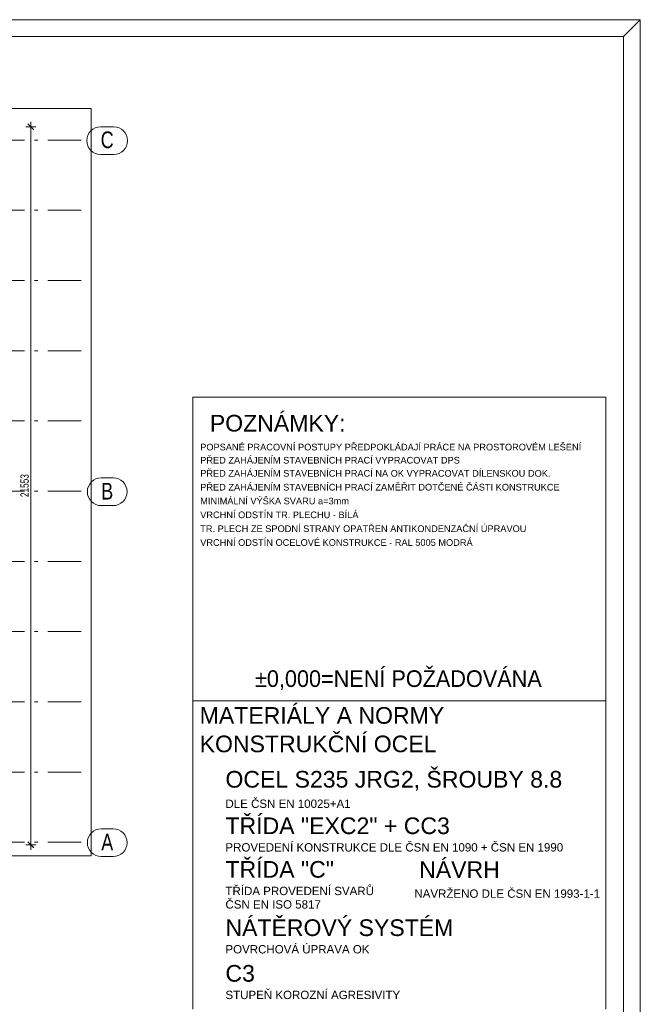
# Model space of a CAD drawing. Header units: metres. Extents: x 235 to 340, y 94 to 153.
# Tile 48 of 48: x 321 to 340, y 124 to 153. Entities that reach past the tile are written whole.
import ezdxf

# ---------------------------------------------------------------- set-up
doc = ezdxf.new("R2010")
doc.units = ezdxf.units.M
doc.linetypes.add('__RA_15', pattern=[1.7, 1, -0.3, 0.1, -0.3])
for name, color, linetype, lineweight in [('OSY', 204, '__RA_15', 13), ('POPIS', 7, 'Continuous', 13), ('SRAFY', 254, 'Continuous', 18), ('Standard', 7, 'Continuous', 40), ('VYZTUZ', 11, 'Continuous', 50)]:
    doc.layers.add(name, color=color, linetype=linetype, lineweight=lineweight)
doc.styles.add('ARIAL', font='ARIAL.TTF')

msp = doc.modelspace()

# ---------------------------------------------------------------- linework, layer by layer
at = {"layer": 'OSY', "color": 204, "linetype": 'Continuous', "lineweight": 13}
for p, q in [((324.054, 150.174), (323.666, 150.174)), ((324.054, 149.34), (323.666, 149.34)), ((324.04, 139.635), (323.682, 139.635)), ((324.04, 138.802), (323.682, 138.802)), ((324.04, 129.103), (323.682, 129.103)), ((324.04, 128.27), (323.682, 128.27))]:
    msp.add_line(p, q, dxfattribs=at)
at = {"layer": 'OSY', "color": 204, "linetype": '__RA_15', "lineweight": 13}
for p, q in [((242.178, 149.774), (323.276, 149.774)), ((242.178, 147.666), (323.276, 147.666)), ((242.178, 145.558), (323.276, 145.558)), ((242.178, 143.45), (323.276, 143.45)), ((242.178, 141.343), (323.276, 141.343)), ((242.178, 139.235), (323.276, 139.235)), ((242.178, 137.127), (323.276, 137.127)), ((242.178, 135.02), (323.276, 135.02)), ((242.178, 132.912), (323.276, 132.912)), ((242.178, 130.804), (323.276, 130.804)), ((242.178, 128.697), (323.276, 128.697))]:
    msp.add_line(p, q, dxfattribs=at)
at = {"layer": 'OSY', "color": 204, "linetype": 'Continuous', "lineweight": 13}
for centre, start, end in [((323.666, 149.757), 90, 270), ((324.054, 149.757), 270, 90), ((323.682, 139.218), 90, 270), ((324.04, 139.218), 270, 90), ((323.682, 128.686), 90, 270), ((324.04, 128.686), 270, 90)]:
    msp.add_arc(centre, 0.417, start, end, dxfattribs=at)
at = {"layer": 'POPIS', "color": 204, "linetype": 'Continuous', "lineweight": 13}
for p, q in [((326.426, 142.056), (338.826, 142.056)), ((338.826, 142.056), (326.426, 142.056)), ((326.426, 123.686), (326.426, 142.056)), ((338.826, 123.686), (338.826, 142.056)), ((326.426, 132.948), (338.826, 132.948))]:
    msp.add_line(p, q, dxfattribs=at)
at = {"layer": 'SRAFY', "color": 136, "linetype": 'Continuous', "lineweight": 18}
for p, q in [((339.359, 153.386), (339.859, 153.386)), ((339.359, 152.886), (339.859, 153.386)), ((339.859, 153.386), (339.859, 152.886)), ((339.859, 153.386), (339.859, 152.886)), ((339.859, 153.386), (339.859, 152.886)), ((339.859, 153.386), (339.859, 152.886))]:
    msp.add_line(p, q, dxfattribs=at)
for points in [[(234.859, 93.986), (339.859, 93.986), (339.859, 153.386), (234.859, 153.386), (234.859, 93.986)], [(235.359, 94.486), (339.359, 94.486), (339.359, 152.886), (235.359, 152.886), (235.359, 94.486)]]:
    msp.add_lwpolyline(points, dxfattribs=at)
at = {"layer": 'Standard', "color": 7, "linetype": 'Continuous', "lineweight": 13}
msp.add_lwpolyline([(242.078, 128.288), (323.376, 128.288), (323.376, 150.717), (242.078, 150.717), (242.078, 128.288)], dxfattribs=at)
at = {"layer": 'VYZTUZ', "color": 171, "linetype": 'Continuous', "lineweight": 18}
for p, q in [((321.564, 150.175), (321.414, 150.175)), ((321.654, 150.085), (321.474, 150.265)), ((321.564, 150.175), (321.564, 150.325)), ((321.564, 150.175), (321.714, 150.175)), ((321.564, 128.622), (321.414, 128.622)), ((321.654, 128.532), (321.474, 128.712)), ((321.564, 128.622), (321.714, 128.622)), ((321.564, 128.622), (321.564, 128.472))]:
    msp.add_line(p, q, dxfattribs=at)
msp.add_lwpolyline([(321.564, 128.622), (321.564, 138.962), (321.564, 138.962), (321.564, 150.175)], dxfattribs=at)

# ---------------------------------------------------------------- texts
at = {"layer": 'OSY', "color": 204, "linetype": '__RA_15', "lineweight": 13, "char_height": 0.5, "width": 0.19231, "attachment_point": 7, "style": 'ARIAL'}
for s, insert in [('\\W0.77;C', (323.666, 149.524)), ('\\W0.77;B', (323.682, 138.985)), ('\\W0.77;A', (323.682, 128.453))]:
    msp.add_mtext(s, dxfattribs=dict(at, insert=insert))
at = {"layer": 'POPIS', "color": 204, "linetype": 'Continuous', "lineweight": 13, "attachment_point": 7, "style": 'ARIAL'}
for s, insert, char_height, width in [('\\W0.99;POZNÁMKY:', (326.941, 141.019), 0.5, 0.2478), ('\\W0.99;POPSANÉ\\~PRACOVNÍ\\~POSTUPY\\~PŘEDPOKLÁDAJÍ\\~PRÁCE\\~NA\\~PROSTOROVÉM\\~LEŠENÍ', (326.652, 140.456), 0.2, 0.09912), ('\\W0.99;PŘED\\~ZAHÁJENÍM\\~STAVEBNÍCH\\~PRACÍ\\~VYPRACOVAT\\~DPS', (326.652, 140.062), 0.2, 0.09912), ('\\W0.99;PŘED\\~ZAHÁJENÍM\\~STAVEBNÍCH\\~PRACÍ\\~NA\\~OK\\~VYPRACOVAT\\~DÍLENSKOU\\~DOK.', (326.652, 139.668), 0.2, 0.09912), ('\\W0.99;PŘED\\~ZAHÁJENÍM\\~STAVEBNÍCH\\~PRACÍ\\~ZAMĚŘIT\\~DOTČENÉ\\~ČÁSTI\\~KONSTRUKCE', (326.652, 139.253), 0.2, 0.09912), ('\\W0.99;MINIMÁLNÍ\\~VÝŠKA\\~SVARU\\~a=3mm', (326.652, 138.838), 0.2, 0.09912), ('\\W0.99;VRCHNÍ\\~ODSTÍN\\~TR.\\~PLECHU\\~-\\~BÍLÁ', (326.652, 138.423), 0.2, 0.09912), ('\\W0.99;TR.\\~PLECH\\~ZE\\~SPODNÍ\\~STRANY\\~OPATŘEN\\~ANTIKONDENZAČNÍ\\~ÚPRAVOU', (326.652, 138.007), 0.2, 0.09912), ('\\W0.99;VRCHNÍ\\~ODSTÍN\\~OCELOVÉ\\~KONSTRUKCE\\~-\\~RAL\\~5005\\~MODRÁ', (326.652, 137.592), 0.2, 0.09912), ('\\W0.99;MATERIÁLY\\~A\\~NORMY', (326.635, 132.248), 0.5, 0.2478), ('\\W0.99;KONSTRUKČNÍ\\~OCEL', (326.635, 131.394), 0.5, 0.2478), ('\\W0.99;OCEL\\~S235\\~JRG2,\\~ŠROUBY\\~8.8', (327.409, 130.246), 0.5, 0.2478), ('\\W0.99;DLE\\~ČSN\\~EN\\~10025+A1', (327.409, 129.727), 0.25, 0.1239), ('\\W0.99;TŘÍDA\\~"EXC2"\\~+\\~CC3', (327.409, 128.937), 0.5, 0.2478), ('\\W0.99;PROVEDENÍ\\~KONSTRUKCE\\~DLE\\~ČSN\\~EN\\~1090\\~+\\~ČSN\\~EN\\~1990', (327.409, 128.418), 0.25, 0.1239), ('\\W0.99;TŘÍDA\\~"C"', (327.409, 127.628), 0.5, 0.2478), ('\\W0.99;NÁVRH', (333.223, 127.628), 0.5, 0.2478), ('\\W0.99;TŘÍDA\\~PROVEDENÍ\\~SVARŮ', (327.409, 127.109), 0.25, 0.1239), ('\\W0.99;NAVRŽENO\\~DLE\\~ČSN\\~EN\\~1993-1-1', (333.08, 127.029), 0.25, 0.1239), ('\\W0.99;ČSN\\~EN\\~ISO\\~5817', (327.409, 126.705), 0.25, 0.1239), ('\\W0.99;NÁTĚROVÝ\\~SYSTÉM', (327.409, 125.878), 0.5, 0.2478), ('\\W0.99;POVRCHOVÁ\\~ÚPRAVA\\~OK', (327.409, 125.359), 0.25, 0.1239), ('\\W0.99;C3', (327.409, 124.508), 0.5, 0.2478), ('\\W0.99;STUPEŇ\\~KOROZNÍ\\~AGRESIVITY', (327.409, 123.989), 0.25, 0.1239)]:
    msp.add_mtext(s, dxfattribs=dict(at, insert=insert, char_height=char_height, width=width))
at = {"layer": 'POPIS', "color": 7, "linetype": 'Continuous', "lineweight": 13, "insert": (328.296, 133.267), "char_height": 0.5, "width": 0.23343, "attachment_point": 7, "style": 'ARIAL'}
msp.add_mtext('\\W0.93;±0,000=NENÍ\\~POŽADOVÁNA', dxfattribs=at)
at = {"layer": 'VYZTUZ', "color": 171, "linetype": 'Continuous', "lineweight": 18, "insert": (321.509, 139.057), "char_height": 0.25, "width": 0.08929, "attachment_point": 7, "rotation": 90, "style": 'ARIAL'}
msp.add_mtext('\\W0.71;21553', dxfattribs=at)

doc.saveas('drawing.dxf')
